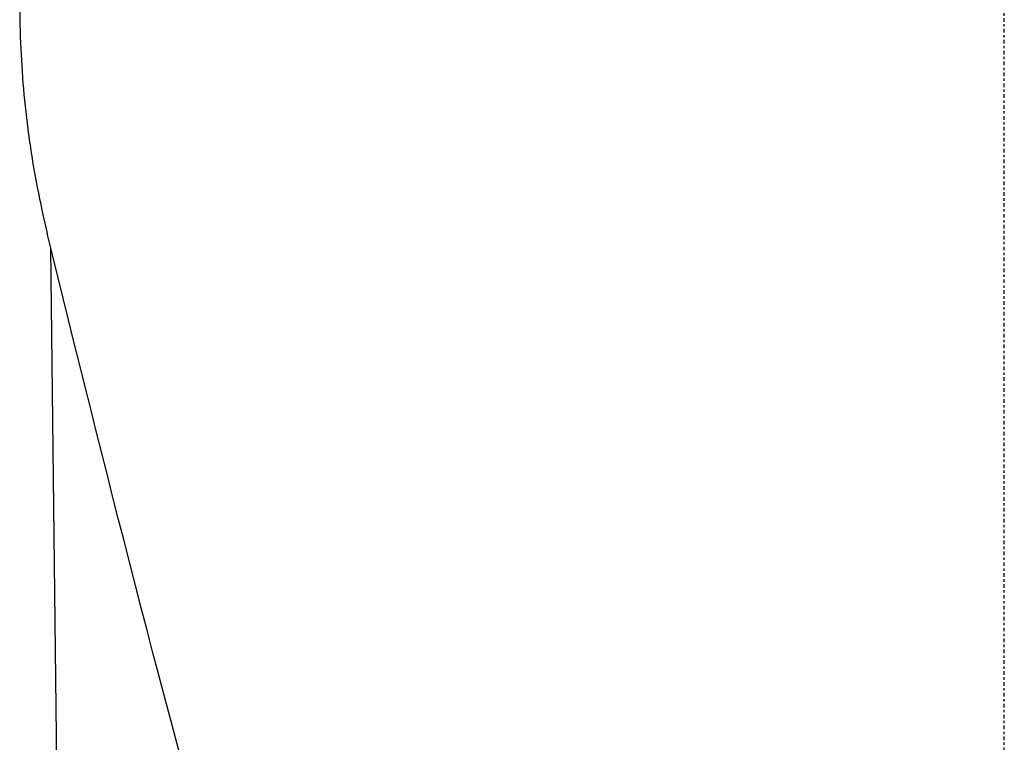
# Model space of a CAD drawing. Header units: millimetres. Extents: x 0 to 4378, y 0 to 2376.
# Tile 167 of 256: x 737 to 777, y 1557 to 1587. Entities that reach past the tile are written whole.
import ezdxf

# ---------------------------------------------------------------- set-up
doc = ezdxf.new("R2010")
doc.units = ezdxf.units.MM
doc.header["$LTSCALE"] = 0.2
doc.linetypes.add('CENTER2', pattern=[1.125, 0.75, -0.125, 0.125, -0.125])
doc.layers.add('02_Center Line', color=1, linetype='CENTER2')

# ---------------------------------------------------------------- blocks, each defined once
blk = doc.blocks.new('A$C6e2e7470')
blk.add_line((-39.006, 937.7), (-39.424, 975.126))
blk.add_open_spline([(0.007, 1027.474), (-1.321, 1027.474), (-2.648, 1027.409), (-5.279, 1027.156), (-6.58, 1026.966), (-10.424, 1026.221), (-12.88, 1025.492), (-15.862, 1024.308), (-16.512, 1024.03), (-17.875, 1023.405), (-18.586, 1023.054), (-21.129, 1021.705), (-22.852, 1020.608), (-24.871, 1019.111), (-25.284, 1018.792), (-26.621, 1017.718), (-27.503, 1016.941), (-29.237, 1015.28), (-30.08, 1014.392), (-31.281, 1013.011), (-31.678, 1012.533), (-32.456, 1011.549), (-32.838, 1011.043), (-33.585, 1010.001), (-33.951, 1009.464), (-35.045, 1007.771), (-35.721, 1006.596), (-36.646, 1004.787), (-36.945, 1004.161), (-37.521, 1002.875), (-37.795, 1002.215), (-38.316, 1000.861), (-38.561, 1000.166), (-38.9, 999.113), (-39.01, 998.756), (-39.332, 997.653), (-39.527, 996.904), (-40.075, 994.524), (-40.345, 992.882), (-40.553, 990.834), (-40.588, 990.432), (-40.654, 989.492), (-40.682, 988.955), (-40.709, 988.063), (-40.715, 987.736), (-40.717, 987.302), (-40.717, 987.24), (-40.717, 987.101), (-40.717, 987.029), (-40.717, 986.704), (-40.717, 986.509), (-40.717, 986.156), (-40.717, 986.06), (-40.717, 985.774), (-40.717, 985.628), (-40.717, 985.319), (-40.717, 985.166), (-40.716, 984.914), (-40.715, 984.813), (-40.713, 984.623), (-40.711, 984.541), (-40.707, 984.344), (-40.705, 984.238), (-40.699, 984.04), (-40.697, 983.95), (-40.65, 982.594), (-40.547, 981.33), (-40.278, 979.262), (-40.148, 978.457), (-39.87, 977.02), (-39.732, 976.387), (-39.578, 975.756)], degree=3, knots=[-21.001083, -21.001083, -21.001083, -21.001083, -20.328863, -20.328863, -19.655828, -19.655828, -18.308332, -18.308332, -17.924512, -17.924512, -17.485993, -17.485993, -16.316696, -16.316696, -16.006668, -16.006668, -15.296307, -15.296307, -14.534305, -14.534305, -14.139555, -14.139555, -13.730091, -13.730091, -13.30546, -13.30546, -12.401825, -12.401825, -11.929878, -11.929878, -11.437802, -11.437802, -10.9252, -10.9252, -10.663362, -10.663362, -10.117833, -10.117833, -8.934625, -8.934625, -8.645977, -8.645977, -8.260408, -8.260408, -8.006475, -8.006475, -7.961161, -7.961161, -7.91407, -7.91407, -7.778509, -7.778509, -7.724161, -7.724161, -7.666804, -7.666804, -7.602838, -7.602838, -7.565627, -7.565627, -7.532521, -7.532521, -7.488032, -7.488032, -7.450837, -7.450837, -6.924212, -6.924212, -6.587553, -6.587553, -6.321267, -6.321267, -6.321267, -6.321267])
blk.add_open_spline([(-31.93, 946.267), (-34.716, 956.266), (-37.257, 966.253), (-39.578, 975.756)], degree=3)
at = {"layer": '02_Center Line'}
blk.add_line((0, -10), (0, 1148.476), dxfattribs=at)

msp = doc.modelspace()

# ---------------------------------------------------------------- block references
msp.add_blockref('A$C6e2e7470', (777.219, 602.257))

doc.saveas('drawing.dxf')
